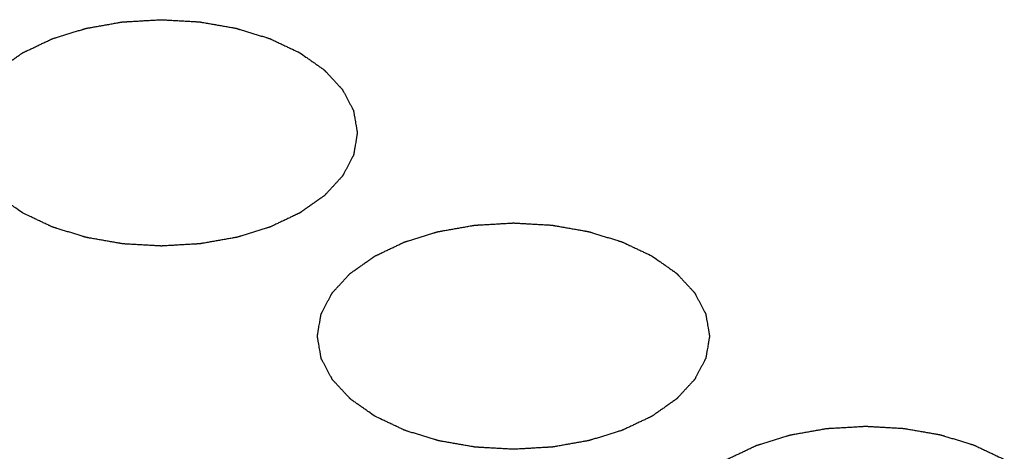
# Model space of a CAD drawing. Header units: millimetres. Extents: x 0 to 594, y 0 to 420.
# Tile 35 of 46: x 474.82 to 479.84, y 374.05 to 376.26. Entities that reach past the tile are written whole.
import ezdxf

# ---------------------------------------------------------------- set-up
doc = ezdxf.new("R2010")
doc.units = ezdxf.units.MM
doc.header["$LTSCALE"] = 32.67
doc.layers.get('0').update_dxf_attribs({"linetype": 'CONTINUOUS'})

msp = doc.modelspace()

# ---------------------------------------------------------------- linework, layer by layer
at = {"color": 7, "linetype": 'Continuous'}
msp.add_arc((292.0847, 19.4852), 397.8611, 62.354237, 63.619106, dxfattribs=at)
at = {"color": 40, "linetype": 'Continuous'}
for points in [[(474.8342, 375.271), (474.8239, 375.2782), (474.8084, 375.2891), (474.7878, 375.3036), (474.7723, 375.3145), (474.7594, 375.3236), (474.7491, 375.3308), (474.7413, 375.3363), (474.7336, 375.3417), (474.7271, 375.3463), (474.722, 375.3499), (474.7187, 375.3522), (474.7162, 375.354), (474.7142, 375.3553), (474.7126, 375.3565), (474.7115, 375.3573), (474.7108, 375.3577), (474.7103, 375.358), (474.71, 375.3584), (474.7095, 375.359), (474.7087, 375.3599), (474.7075, 375.3612), (474.706, 375.3627), (474.7041, 375.3648), (474.7017, 375.3674), (474.6979, 375.3715), (474.6931, 375.3767), (474.6873, 375.3829), (474.6815, 375.3891), (474.6738, 375.3974), (474.6642, 375.4077), (474.6546, 375.418), (474.6469, 375.4263), (474.6412, 375.4325), (474.6354, 375.4387), (474.6306, 375.4439), (474.6268, 375.448), (474.6244, 375.4506), (474.6224, 375.4527), (474.621, 375.4542), (474.6198, 375.4555), (474.619, 375.4564), (474.6185, 375.457), (474.6181, 375.4573), (474.6179, 375.4578), (474.6176, 375.4583), (474.6171, 375.4593), (474.6163, 375.4607), (474.6154, 375.4624), (474.6143, 375.4646), (474.6128, 375.4675), (474.6104, 375.4719), (474.6074, 375.4776), (474.6039, 375.4843), (474.6003, 375.491), (474.5955, 375.5), (474.5896, 375.5112), (474.5836, 375.5225), (474.5789, 375.5314), (474.5753, 375.5382), (474.5718, 375.5449), (474.5688, 375.5505), (474.5664, 375.555), (474.5649, 375.5578), (474.5637, 375.5601), (474.5628, 375.5617), (474.5621, 375.5631), (474.5616, 375.5641), (474.5613, 375.5647), (474.561, 375.5651), (474.561, 375.5656), (474.5609, 375.5661), (474.5607, 375.5672), (474.5604, 375.5687), (474.5601, 375.5705), (474.5597, 375.5728), (474.5592, 375.5758), (474.5584, 375.5806), (474.5574, 375.5865), (474.5561, 375.5936), (474.5549, 375.6008), (474.5532, 375.6103), (474.5512, 375.6222), (474.5491, 375.6341), (474.5475, 375.6436), (474.5463, 375.6507), (474.545, 375.6578), (474.544, 375.6638), (474.5432, 375.6685), (474.5427, 375.6715), (474.5423, 375.6739), (474.5419, 375.6757), (474.5417, 375.6771), (474.5415, 375.6782), (474.5414, 375.6788), (474.5413, 375.6792), (474.5414, 375.6797), (474.5415, 375.6802), (474.5417, 375.6813), (474.5419, 375.6827), (474.5422, 375.6845), (474.5426, 375.6868), (474.5431, 375.6897), (474.5439, 375.6944), (474.5449, 375.7002), (474.5461, 375.7073), (474.5473, 375.7143), (474.5489, 375.7236), (474.5508, 375.7353), (474.5528, 375.747), (474.5544, 375.7563), (474.5556, 375.7633), (474.5568, 375.7703), (474.5578, 375.7762), (474.5586, 375.7808), (474.5591, 375.7838), (474.5595, 375.7861), (474.5598, 375.7879), (474.56, 375.7893), (474.5602, 375.7903), (474.5603, 375.7909), (474.5603, 375.7914), (474.5606, 375.7918), (474.5609, 375.7923), (474.5614, 375.7933), (474.5621, 375.7947), (474.563, 375.7964), (474.5642, 375.7987), (474.5657, 375.8015), (474.568, 375.806), (474.5709, 375.8116), (474.5745, 375.8183), (474.578, 375.8251), (474.5827, 375.8341), (474.5886, 375.8453), (474.5945, 375.8565), (474.5992, 375.8655), (474.6027, 375.8723), (474.6062, 375.879), (474.6091, 375.8846), (474.6115, 375.8891), (474.613, 375.8919), (474.6141, 375.8942), (474.615, 375.8959), (474.6158, 375.8973), (474.6163, 375.8982), (474.6166, 375.8988), (474.6167, 375.8992), (474.6171, 375.8996), (474.6176, 375.9001), (474.6185, 375.901), (474.6196, 375.9023), (474.6211, 375.9039), (474.623, 375.906), (474.6254, 375.9086), (474.6292, 375.9127), (474.634, 375.9179), (474.6397, 375.9241), (474.6454, 375.9303), (474.653, 375.9386), (474.6626, 375.949), (474.6721, 375.9593), (474.6798, 375.9676), (474.6855, 375.9738), (474.6912, 375.9801), (474.696, 375.9852), (474.6998, 375.9894), (474.7022, 375.992), (474.7041, 375.9941), (474.7055, 375.9956), (474.7067, 375.9969), (474.7076, 375.9978), (474.7081, 375.9983), (474.7084, 375.9987), (474.7089, 375.9991), (474.7095, 375.9995), (474.7107, 376.0003), (474.7123, 376.0015), (474.7143, 376.0029), (474.7169, 376.0047), (474.7202, 376.007), (474.7254, 376.0107), (474.732, 376.0154), (474.7399, 376.0209), (474.7477, 376.0265), (474.7582, 376.0338), (474.7713, 376.0431), (474.7844, 376.0523), (474.7949, 376.0597), (474.8028, 376.0653), (474.8106, 376.0708), (474.8172, 376.0754), (474.8224, 376.0791), (474.8257, 376.0815), (474.8283, 376.0833), (474.8303, 376.0847), (474.8319, 376.0859), (474.8332, 376.0868), (474.8342, 376.0875), (474.8354, 376.088), (474.837, 376.0888), (474.8389, 376.0897), (474.8413, 376.0908), (474.8444, 376.0923), (474.8484, 376.0942), (474.8546, 376.0971), (474.8625, 376.1009), (474.8719, 376.1053), (474.8813, 376.1098), (474.8939, 376.1158), (474.9096, 376.1232), (474.9285, 376.1322), (474.9442, 376.1396), (474.9568, 376.1456), (474.9646, 376.1493), (474.9709, 376.1523), (474.9756, 376.1545), (474.9795, 376.1564), (474.9823, 376.1577), (474.9839, 376.1584), (474.985, 376.159), (474.9864, 376.1594), (474.9882, 376.16), (474.9913, 376.1609), (474.9958, 376.1623), (475.0012, 376.164), (475.0083, 376.1662), (475.0173, 376.169), (475.0316, 376.1734), (475.0495, 376.179), (475.071, 376.1856), (475.0925, 376.1923), (475.1104, 376.1978), (475.1248, 376.2022), (475.1337, 376.205), (475.1409, 376.2072), (475.1463, 376.2089), (475.1508, 376.2103), (475.1539, 376.2113), (475.1557, 376.2118), (475.157, 376.2123), (475.1585, 376.2125), (475.1604, 376.2128), (475.1638, 376.2134), (475.1687, 376.2143), (475.1745, 376.2153), (475.1823, 376.2167), (475.192, 376.2184), (475.2076, 376.2212), (475.227, 376.2246), (475.2503, 376.2287), (475.2737, 376.2328), (475.2931, 376.2363), (475.3087, 376.239), (475.3184, 376.2407), (475.3262, 376.2421), (475.332, 376.2431), (475.3369, 376.244), (475.3403, 376.2446), (475.3422, 376.2449), (475.3436, 376.2452), (475.3452, 376.2453), (475.3473, 376.2454), (475.3509, 376.2456), (475.356, 376.2459), (475.3622, 376.2462), (475.3704, 376.2467), (475.3807, 376.2473), (475.3972, 376.2483), (475.4178, 376.2494), (475.4425, 376.2509), (475.4672, 376.2523), (475.4878, 376.2535), (475.5043, 376.2544), (475.5146, 376.255), (475.5228, 376.2555), (475.529, 376.2559), (475.5341, 376.2561), (475.5377, 376.2564), (475.5398, 376.2565), (475.5413, 376.2566), (475.5428, 376.2565), (475.5449, 376.2564), (475.5484, 376.2562), (475.5535, 376.2559), (475.5595, 376.2555), (475.5676, 376.2551), (475.5777, 376.2545), (475.5939, 376.2536), (475.6142, 376.2524), (475.6384, 376.2511), (475.6627, 376.2497), (475.683, 376.2485), (475.6991, 376.2476), (475.7093, 376.2471), (475.7173, 376.2466), (475.7234, 376.2463), (475.7285, 376.246), (475.732, 376.2458), (475.734, 376.2456), (475.7356, 376.2456), (475.737, 376.2453), (475.739, 376.245), (475.7424, 376.2444), (475.7472, 376.2435), (475.7531, 376.2425), (475.7609, 376.2412), (475.7706, 376.2395), (475.7862, 376.2368), (475.8056, 376.2334), (475.829, 376.2293), (475.8523, 376.2252), (475.8718, 376.2218), (475.8874, 376.2191), (475.8971, 376.2174), (475.9049, 376.2161), (475.9107, 376.215), (475.9156, 376.2142), (475.919, 376.2136), (475.9209, 376.2132), (475.9224, 376.213), (475.9237, 376.2126), (475.9255, 376.212), (475.9287, 376.2111), (475.9332, 376.2097), (475.9385, 376.208), (475.9457, 376.2058), (475.9547, 376.2031), (475.9691, 376.1987), (475.987, 376.1932), (476.0086, 376.1866), (476.0301, 376.1799), (476.048, 376.1744), (476.0624, 376.17), (476.0714, 376.1673), (476.0786, 376.1651), (476.0839, 376.1634), (476.0884, 376.162), (476.0916, 376.1611), (476.0934, 376.1605), (476.0948, 376.1601), (476.0959, 376.1595), (476.0975, 376.1588), (476.1003, 376.1575), (476.1043, 376.1556), (476.1091, 376.1533), (476.1155, 376.1503), (476.1235, 376.1465), (476.1363, 376.1404), (476.1524, 376.1329), (476.1716, 376.1238), (476.1908, 376.1147), (476.2164, 376.1026), (476.2356, 376.0935), (476.2484, 376.0875)], [(476.2484, 376.0875), (476.2588, 376.0802), (476.2742, 376.0693), (476.2949, 376.0548), (476.3104, 376.0439), (476.3233, 376.0349), (476.3336, 376.0276), (476.3413, 376.0222), (476.3491, 376.0167), (476.3555, 376.0122), (476.3607, 376.0086), (476.3639, 376.0063), (476.3665, 376.0045), (476.3684, 376.0031), (476.37, 376.002), (476.3712, 376.0012), (476.3718, 376.0007), (476.3723, 376.0004), (476.3727, 376), (476.3732, 375.9995), (476.374, 375.9986), (476.3752, 375.9973), (476.3766, 375.9957), (476.3786, 375.9937), (476.381, 375.9911), (476.3848, 375.987), (476.3896, 375.9818), (476.3954, 375.9756), (476.4011, 375.9694), (476.4088, 375.9611), (476.4184, 375.9507), (476.428, 375.9404), (476.4357, 375.9321), (476.4415, 375.9259), (476.4472, 375.9197), (476.452, 375.9145), (476.4559, 375.9104), (476.4583, 375.9078), (476.4602, 375.9058), (476.4617, 375.9042), (476.4628, 375.9029), (476.4637, 375.902), (476.4642, 375.9015), (476.4646, 375.9011), (476.4647, 375.9007), (476.4651, 375.9001), (476.4656, 375.8991), (476.4663, 375.8977), (476.4672, 375.896), (476.4684, 375.8938), (476.4699, 375.891), (476.4723, 375.8865), (476.4752, 375.8809), (476.4788, 375.8742), (476.4824, 375.8674), (476.4871, 375.8584), (476.4931, 375.8472), (476.499, 375.836), (476.5038, 375.827), (476.5073, 375.8203), (476.5109, 375.8135), (476.5139, 375.8079), (476.5162, 375.8034), (476.5177, 375.8006), (476.5189, 375.7984), (476.5198, 375.7967), (476.5206, 375.7953), (476.5211, 375.7943), (476.5214, 375.7938), (476.5216, 375.7933), (476.5217, 375.7929), (476.5218, 375.7923), (476.522, 375.7913), (476.5222, 375.7898), (476.5225, 375.788), (476.5229, 375.7856), (476.5234, 375.7826), (476.5243, 375.7779), (476.5253, 375.7719), (476.5265, 375.7648), (476.5278, 375.7577), (476.5294, 375.7482), (476.5315, 375.7363), (476.5335, 375.7244), (476.5352, 375.7149), (476.5364, 375.7078), (476.5376, 375.7006), (476.5387, 375.6947), (476.5395, 375.6899), (476.54, 375.687), (476.5404, 375.6846), (476.5407, 375.6828), (476.541, 375.6813), (476.5412, 375.6803), (476.5412, 375.6797), (476.5414, 375.6792), (476.5412, 375.6788), (476.5412, 375.6782), (476.541, 375.6772), (476.5407, 375.6757), (476.5404, 375.674), (476.54, 375.6716), (476.5395, 375.6687), (476.5387, 375.664), (476.5378, 375.6582), (476.5366, 375.6512), (476.5354, 375.6442), (476.5338, 375.6348), (476.5318, 375.6232), (476.5298, 375.6115), (476.5282, 375.6021), (476.527, 375.5951), (476.5259, 375.5881), (476.5249, 375.5823), (476.5241, 375.5776), (476.5236, 375.5747), (476.5232, 375.5723), (476.5229, 375.5706), (476.5226, 375.5691), (476.5225, 375.5681), (476.5223, 375.5675), (476.5223, 375.5671), (476.5221, 375.5667), (476.5218, 375.5661), (476.5212, 375.5651), (476.5205, 375.5637), (476.5196, 375.562), (476.5185, 375.5598), (476.517, 375.557), (476.5146, 375.5525), (476.5117, 375.5469), (476.5082, 375.5401), (476.5047, 375.5334), (476.5, 375.5244), (476.4941, 375.5132), (476.4882, 375.5019), (476.4835, 375.4929), (476.48, 375.4862), (476.4765, 375.4794), (476.4735, 375.4738), (476.4712, 375.4693), (476.4697, 375.4665), (476.4685, 375.4643), (476.4676, 375.4626), (476.4669, 375.4612), (476.4664, 375.4602), (476.4661, 375.4596), (476.4659, 375.4592), (476.4655, 375.4588), (476.465, 375.4583), (476.4642, 375.4574), (476.463, 375.4561), (476.4616, 375.4546), (476.4597, 375.4525), (476.4573, 375.4499), (476.4535, 375.4457), (476.4487, 375.4406), (476.443, 375.4343), (476.4372, 375.4281), (476.4296, 375.4198), (476.4201, 375.4095), (476.4105, 375.3991), (476.4029, 375.3908), (476.3972, 375.3846), (476.3914, 375.3784), (476.3867, 375.3732), (476.3828, 375.3691), (476.3805, 375.3665), (476.3785, 375.3644), (476.3771, 375.3628), (476.3759, 375.3615), (476.3751, 375.3606), (476.3746, 375.3601), (476.3743, 375.3597), (476.3737, 375.3594), (476.3731, 375.3589), (476.372, 375.3581), (476.3703, 375.357), (476.3684, 375.3556), (476.3657, 375.3537), (476.3625, 375.3514), (476.3572, 375.3477), (476.3507, 375.3431), (476.3428, 375.3375), (476.3349, 375.332), (476.3244, 375.3246), (476.3113, 375.3154), (476.2982, 375.3061), (476.2878, 375.2987), (476.2799, 375.2932), (476.272, 375.2876), (476.2655, 375.283), (476.2602, 375.2793), (476.257, 375.277), (476.2543, 375.2751), (476.2524, 375.2738), (476.2507, 375.2726), (476.2494, 375.2717), (476.2485, 375.2709), (476.2472, 375.2704), (476.2457, 375.2697), (476.2437, 375.2687), (476.2414, 375.2676), (476.2382, 375.2661), (476.2343, 375.2643), (476.228, 375.2613), (476.2202, 375.2576), (476.2107, 375.2531), (476.2013, 375.2486), (476.1887, 375.2427), (476.173, 375.2352), (476.1542, 375.2263), (476.1385, 375.2188), (476.1259, 375.2129), (476.118, 375.2091), (476.1118, 375.2062), (476.1071, 375.2039), (476.1031, 375.2021), (476.1004, 375.2008), (476.0988, 375.2), (476.0977, 375.1994), (476.0963, 375.1991), (476.0945, 375.1985), (476.0913, 375.1975), (476.0869, 375.1961), (476.0815, 375.1945), (476.0743, 375.1923), (476.0654, 375.1895), (476.051, 375.185), (476.0331, 375.1795), (476.0116, 375.1728), (475.9901, 375.1662), (475.9722, 375.1606), (475.9579, 375.1562), (475.9489, 375.1534), (475.9418, 375.1512), (475.9364, 375.1495), (475.9319, 375.1482), (475.9288, 375.1472), (475.927, 375.1466), (475.9257, 375.1462), (475.9242, 375.146), (475.9222, 375.1456), (475.9188, 375.145), (475.914, 375.1442), (475.9081, 375.1431), (475.9004, 375.1418), (475.8906, 375.14), (475.8751, 375.1373), (475.8556, 375.1339), (475.8323, 375.1297), (475.809, 375.1256), (475.7895, 375.1222), (475.774, 375.1194), (475.7643, 375.1177), (475.7565, 375.1164), (475.7507, 375.1153), (475.7458, 375.1145), (475.7424, 375.1139), (475.7404, 375.1135), (475.739, 375.1132), (475.7374, 375.1132), (475.7354, 375.1131), (475.7318, 375.1129), (475.7266, 375.1126), (475.7205, 375.1122), (475.7122, 375.1117), (475.7019, 375.1111), (475.6855, 375.1102), (475.6649, 375.109), (475.6402, 375.1076), (475.6155, 375.1062), (475.5949, 375.105), (475.5784, 375.104), (475.5681, 375.1034), (475.5599, 375.1029), (475.5537, 375.1026), (475.5485, 375.1023), (475.5449, 375.1021), (475.5429, 375.102), (475.5413, 375.1018), (475.5398, 375.102), (475.5378, 375.1021), (475.5343, 375.1023), (475.5292, 375.1026), (475.5231, 375.1029), (475.515, 375.1034), (475.5049, 375.1039), (475.4887, 375.1049), (475.4685, 375.106), (475.4442, 375.1074), (475.4199, 375.1088), (475.3997, 375.1099), (475.3835, 375.1108), (475.3734, 375.1114), (475.3653, 375.1118), (475.3592, 375.1122), (475.3542, 375.1125), (475.3506, 375.1127), (475.3486, 375.1128), (475.3471, 375.1128), (475.3456, 375.1131), (475.3437, 375.1135), (475.3403, 375.1141), (475.3354, 375.1149), (475.3296, 375.1159), (475.3218, 375.1173), (475.3121, 375.119), (475.2965, 375.1217), (475.277, 375.1251), (475.2537, 375.1292), (475.2303, 375.1332), (475.2109, 375.1366), (475.1953, 375.1393), (475.1856, 375.141), (475.1778, 375.1424), (475.1719, 375.1434), (475.1671, 375.1443), (475.1637, 375.1448), (475.1617, 375.1452), (475.1602, 375.1454), (475.1589, 375.1459), (475.1571, 375.1464), (475.154, 375.1474), (475.1495, 375.1487), (475.1441, 375.1504), (475.1369, 375.1526), (475.128, 375.1554), (475.1136, 375.1598), (475.0956, 375.1653), (475.0741, 375.1719), (475.0526, 375.1785), (475.0346, 375.184), (475.0202, 375.1884), (475.0113, 375.1912), (475.0041, 375.1934), (474.9987, 375.195), (474.9942, 375.1964), (474.9911, 375.1974), (474.9893, 375.1979), (474.9879, 375.1983), (474.9867, 375.1989), (474.9851, 375.1997), (474.9823, 375.201), (474.9783, 375.2029), (474.9735, 375.2052), (474.9671, 375.2082), (474.9591, 375.212), (474.9463, 375.218), (474.9303, 375.2256), (474.9111, 375.2347), (474.8919, 375.2437), (474.8662, 375.2558), (474.847, 375.2649), (474.8342, 375.271)], [(476.6303, 374.234), (476.62, 374.2413), (476.6045, 374.2522), (476.5838, 374.2667), (476.5683, 374.2776), (476.5554, 374.2867), (476.5451, 374.2939), (476.5374, 374.2993), (476.5296, 374.3048), (476.5232, 374.3093), (476.518, 374.313), (476.5148, 374.3152), (476.5122, 374.317), (476.5103, 374.3184), (476.5087, 374.3195), (476.5075, 374.3203), (476.5069, 374.3208), (476.5064, 374.3211), (476.5061, 374.3215), (476.5056, 374.322), (476.5047, 374.3229), (476.5035, 374.3242), (476.5021, 374.3258), (476.5002, 374.3278), (476.4978, 374.3304), (476.4939, 374.3346), (476.4891, 374.3397), (476.4833, 374.3459), (476.4776, 374.3521), (476.4699, 374.3604), (476.4603, 374.3708), (476.4507, 374.3811), (476.443, 374.3894), (476.4372, 374.3956), (476.4315, 374.4018), (476.4267, 374.407), (476.4228, 374.4111), (476.4204, 374.4137), (476.4185, 374.4158), (476.4171, 374.4173), (476.4159, 374.4186), (476.415, 374.4195), (476.4145, 374.42), (476.4141, 374.4204), (476.414, 374.4208), (476.4137, 374.4214), (476.4131, 374.4224), (476.4124, 374.4238), (476.4115, 374.4255), (476.4103, 374.4277), (476.4088, 374.4305), (476.4064, 374.435), (476.4035, 374.4406), (476.3999, 374.4474), (476.3963, 374.4541), (476.3916, 374.4631), (476.3856, 374.4743), (476.3797, 374.4855), (476.3749, 374.4945), (476.3714, 374.5012), (476.3678, 374.508), (476.3648, 374.5136), (476.3625, 374.5181), (476.361, 374.5209), (476.3598, 374.5231), (476.3589, 374.5248), (476.3582, 374.5262), (476.3576, 374.5272), (476.3573, 374.5278), (476.3571, 374.5282), (476.357, 374.5286), (476.3569, 374.5292), (476.3568, 374.5303), (476.3565, 374.5317), (476.3562, 374.5335), (476.3558, 374.5359), (476.3553, 374.5389), (476.3544, 374.5436), (476.3534, 374.5496), (476.3522, 374.5567), (476.3509, 374.5638), (476.3493, 374.5733), (476.3473, 374.5852), (476.3452, 374.5971), (476.3436, 374.6066), (476.3423, 374.6138), (476.3411, 374.6209), (476.3401, 374.6268), (476.3392, 374.6316), (476.3387, 374.6346), (476.3383, 374.6369), (476.338, 374.6387), (476.3377, 374.6402), (476.3376, 374.6412), (476.3375, 374.6418), (476.3373, 374.6423), (476.3375, 374.6427), (476.3376, 374.6433), (476.3377, 374.6443), (476.338, 374.6458), (476.3383, 374.6475), (476.3387, 374.6499), (476.3392, 374.6528), (476.34, 374.6575), (476.341, 374.6633), (476.3421, 374.6703), (476.3433, 374.6773), (476.3449, 374.6867), (476.3469, 374.6984), (476.3489, 374.71), (476.3505, 374.7194), (476.3517, 374.7264), (476.3529, 374.7334), (476.3539, 374.7392), (476.3546, 374.7439), (476.3551, 374.7468), (476.3555, 374.7492), (476.3558, 374.7509), (476.3561, 374.7524), (476.3562, 374.7534), (476.3564, 374.754), (476.3564, 374.7544), (476.3567, 374.7548), (476.3569, 374.7554), (476.3575, 374.7564), (476.3582, 374.7578), (476.3591, 374.7595), (476.3602, 374.7617), (476.3617, 374.7645), (476.3641, 374.769), (476.367, 374.7747), (476.3705, 374.7814), (476.3741, 374.7881), (476.3788, 374.7971), (476.3846, 374.8084), (476.3905, 374.8196), (476.3952, 374.8286), (476.3987, 374.8353), (476.4023, 374.8421), (476.4052, 374.8477), (476.4075, 374.8522), (476.409, 374.855), (476.4102, 374.8572), (476.4111, 374.8589), (476.4118, 374.8603), (476.4123, 374.8613), (476.4126, 374.8619), (476.4128, 374.8623), (476.4132, 374.8627), (476.4137, 374.8632), (476.4145, 374.8641), (476.4157, 374.8654), (476.4171, 374.867), (476.419, 374.869), (476.4214, 374.8716), (476.4252, 374.8758), (476.43, 374.881), (476.4357, 374.8872), (476.4415, 374.8934), (476.4491, 374.9017), (476.4586, 374.912), (476.4682, 374.9224), (476.4758, 374.9307), (476.4816, 374.9369), (476.4873, 374.9431), (476.4921, 374.9483), (476.4959, 374.9525), (476.4983, 374.955), (476.5002, 374.9571), (476.5016, 374.9587), (476.5028, 374.96), (476.5036, 374.9609), (476.5041, 374.9614), (476.5044, 374.9618), (476.505, 374.9621), (476.5056, 374.9626), (476.5068, 374.9634), (476.5084, 374.9646), (476.5104, 374.9659), (476.513, 374.9678), (476.5163, 374.9701), (476.5215, 374.9738), (476.5281, 374.9784), (476.5359, 374.984), (476.5438, 374.9895), (476.5543, 374.9969), (476.5674, 375.0062), (476.5805, 375.0154), (476.591, 375.0228), (476.5988, 375.0283), (476.6067, 375.0339), (476.6132, 375.0385), (476.6185, 375.0422), (476.6218, 375.0445), (476.6244, 375.0464), (476.6263, 375.0478), (476.628, 375.0489), (476.6293, 375.0498), (476.6302, 375.0506), (476.6315, 375.0511), (476.633, 375.0518), (476.635, 375.0528), (476.6373, 375.0539), (476.6405, 375.0554), (476.6444, 375.0572), (476.6507, 375.0602), (476.6586, 375.0639), (476.668, 375.0684), (476.6774, 375.0729), (476.69, 375.0788), (476.7057, 375.0863), (476.7245, 375.0952), (476.7402, 375.1027), (476.7528, 375.1086), (476.7607, 375.1124), (476.7669, 375.1153), (476.7717, 375.1176), (476.7756, 375.1194), (476.7783, 375.1208), (476.7799, 375.1215), (476.781, 375.1221), (476.7824, 375.1225), (476.7842, 375.123), (476.7874, 375.124), (476.7918, 375.1254), (476.7972, 375.127), (476.8044, 375.1293), (476.8133, 375.132), (476.8277, 375.1365), (476.8456, 375.142), (476.8671, 375.1487), (476.8886, 375.1553), (476.9065, 375.1609), (476.9208, 375.1653), (476.9298, 375.1681), (476.937, 375.1703), (476.9423, 375.172), (476.9468, 375.1734), (476.9499, 375.1743), (476.9518, 375.1749), (476.9531, 375.1753), (476.9546, 375.1755), (476.9565, 375.1759), (476.9599, 375.1765), (476.9647, 375.1774), (476.9706, 375.1784), (476.9784, 375.1798), (476.9881, 375.1815), (477.0036, 375.1842), (477.0231, 375.1877), (477.0464, 375.1918), (477.0697, 375.1959), (477.0892, 375.1993), (477.1047, 375.2021), (477.1145, 375.2038), (477.1222, 375.2052), (477.1281, 375.2062), (477.1329, 375.207), (477.1363, 375.2076), (477.1383, 375.208), (477.1397, 375.2083), (477.1413, 375.2083), (477.1433, 375.2085), (477.1469, 375.2087), (477.1521, 375.209), (477.1583, 375.2093), (477.1665, 375.2098), (477.1768, 375.2104), (477.1933, 375.2113), (477.2138, 375.2125), (477.2386, 375.2139), (477.2633, 375.2154), (477.2838, 375.2165), (477.3003, 375.2175), (477.3106, 375.2181), (477.3189, 375.2186), (477.325, 375.2189), (477.3302, 375.2192), (477.3338, 375.2194), (477.3358, 375.2195), (477.3374, 375.2197), (477.3389, 375.2195), (477.3409, 375.2194), (477.3445, 375.2192), (477.3495, 375.2189), (477.3556, 375.2186), (477.3637, 375.2181), (477.3738, 375.2176), (477.39, 375.2167), (477.4102, 375.2155), (477.4345, 375.2141), (477.4588, 375.2128), (477.479, 375.2116), (477.4952, 375.2107), (477.5053, 375.2101), (477.5134, 375.2097), (477.5195, 375.2093), (477.5245, 375.209), (477.5281, 375.2088), (477.5301, 375.2087), (477.5316, 375.2087), (477.5331, 375.2084), (477.535, 375.2081), (477.5384, 375.2074), (477.5433, 375.2066), (477.5491, 375.2056), (477.5569, 375.2042), (477.5666, 375.2025), (477.5822, 375.1998), (477.6017, 375.1964), (477.625, 375.1924), (477.6484, 375.1883), (477.6679, 375.1849), (477.6834, 375.1822), (477.6932, 375.1805), (477.7009, 375.1791), (477.7068, 375.1781), (477.7116, 375.1773), (477.7151, 375.1767), (477.717, 375.1763), (477.7185, 375.1761), (477.7198, 375.1756), (477.7216, 375.1751), (477.7247, 375.1741), (477.7292, 375.1728), (477.7346, 375.1711), (477.7418, 375.1689), (477.7508, 375.1662), (477.7651, 375.1617), (477.7831, 375.1562), (477.8046, 375.1496), (477.8262, 375.143), (477.8441, 375.1375), (477.8585, 375.1331), (477.8674, 375.1303), (477.8746, 375.1281), (477.88, 375.1265), (477.8845, 375.1251), (477.8876, 375.1241), (477.8894, 375.1236), (477.8908, 375.1232), (477.892, 375.1226), (477.8936, 375.1219), (477.8964, 375.1205), (477.9004, 375.1186), (477.9052, 375.1164), (477.9116, 375.1133), (477.9196, 375.1096), (477.9324, 375.1035), (477.9484, 375.0959), (477.9676, 375.0869), (477.9868, 375.0778), (478.0125, 375.0657), (478.0317, 375.0566), (478.0445, 375.0505)], [(478.0445, 375.0505), (478.0548, 375.0433), (478.0703, 375.0324), (478.0909, 375.0179), (478.1064, 375.007), (478.1193, 374.9979), (478.1297, 374.9907), (478.1374, 374.9852), (478.1451, 374.9798), (478.1516, 374.9753), (478.1568, 374.9716), (478.16, 374.9694), (478.1626, 374.9675), (478.1645, 374.9662), (478.1661, 374.9651), (478.1672, 374.9643), (478.1679, 374.9638), (478.1684, 374.9635), (478.1687, 374.9631), (478.1692, 374.9626), (478.17, 374.9617), (478.1713, 374.9604), (478.1727, 374.9588), (478.1746, 374.9567), (478.177, 374.9542), (478.1809, 374.95), (478.1857, 374.9448), (478.1914, 374.9386), (478.1972, 374.9324), (478.2049, 374.9242), (478.2145, 374.9138), (478.2241, 374.9035), (478.2318, 374.8952), (478.2375, 374.889), (478.2433, 374.8828), (478.2481, 374.8776), (478.2519, 374.8735), (478.2543, 374.8709), (478.2563, 374.8688), (478.2577, 374.8673), (478.2589, 374.866), (478.2598, 374.8651), (478.2602, 374.8645), (478.2606, 374.8642), (478.2608, 374.8637), (478.2611, 374.8632), (478.2616, 374.8622), (478.2624, 374.8608), (478.2633, 374.8591), (478.2645, 374.8569), (478.2659, 374.8541), (478.2683, 374.8496), (478.2713, 374.844), (478.2749, 374.8372), (478.2784, 374.8305), (478.2832, 374.8215), (478.2891, 374.8103), (478.2951, 374.7991), (478.2998, 374.7901), (478.3034, 374.7833), (478.307, 374.7766), (478.3099, 374.771), (478.3123, 374.7665), (478.3138, 374.7637), (478.315, 374.7615), (478.3159, 374.7598), (478.3166, 374.7584), (478.3171, 374.7574), (478.3174, 374.7568), (478.3177, 374.7564), (478.3177, 374.756), (478.3178, 374.7554), (478.318, 374.7543), (478.3183, 374.7528), (478.3186, 374.7511), (478.319, 374.7487), (478.3195, 374.7457), (478.3203, 374.741), (478.3214, 374.735), (478.3226, 374.7279), (478.3238, 374.7207), (478.3255, 374.7112), (478.3275, 374.6994), (478.3296, 374.6875), (478.3312, 374.678), (478.3325, 374.6708), (478.3337, 374.6637), (478.3347, 374.6577), (478.3355, 374.653), (478.336, 374.65), (478.3365, 374.6476), (478.3368, 374.6459), (478.337, 374.6444), (478.3372, 374.6433), (478.3373, 374.6427), (478.3374, 374.6423), (478.3373, 374.6419), (478.3372, 374.6413), (478.337, 374.6403), (478.3368, 374.6388), (478.3365, 374.637), (478.3361, 374.6347), (478.3356, 374.6318), (478.3348, 374.6271), (478.3338, 374.6213), (478.3326, 374.6143), (478.3314, 374.6073), (478.3298, 374.5979), (478.3279, 374.5862), (478.3259, 374.5745), (478.3243, 374.5652), (478.3231, 374.5582), (478.3219, 374.5512), (478.3209, 374.5453), (478.3201, 374.5407), (478.3196, 374.5377), (478.3192, 374.5354), (478.3189, 374.5337), (478.3187, 374.5322), (478.3185, 374.5312), (478.3184, 374.5306), (478.3184, 374.5301), (478.3181, 374.5297), (478.3178, 374.5292), (478.3173, 374.5282), (478.3166, 374.5268), (478.3157, 374.5251), (478.3145, 374.5229), (478.3131, 374.52), (478.3107, 374.5155), (478.3078, 374.5099), (478.3042, 374.5032), (478.3007, 374.4964), (478.296, 374.4875), (478.2901, 374.4762), (478.2843, 374.465), (478.2796, 374.456), (478.276, 374.4493), (478.2725, 374.4425), (478.2696, 374.4369), (478.2672, 374.4324), (478.2658, 374.4296), (478.2646, 374.4273), (478.2637, 374.4257), (478.263, 374.4243), (478.2625, 374.4233), (478.2621, 374.4227), (478.262, 374.4223), (478.2616, 374.4219), (478.2611, 374.4214), (478.2603, 374.4205), (478.2591, 374.4192), (478.2576, 374.4176), (478.2557, 374.4155), (478.2533, 374.413), (478.2495, 374.4088), (478.2448, 374.4036), (478.239, 374.3974), (478.2333, 374.3912), (478.2257, 374.3829), (478.2161, 374.3725), (478.2066, 374.3622), (478.1989, 374.3539), (478.1932, 374.3477), (478.1875, 374.3415), (478.1827, 374.3363), (478.1789, 374.3321), (478.1765, 374.3295), (478.1746, 374.3275), (478.1732, 374.3259), (478.172, 374.3246), (478.1711, 374.3237), (478.1707, 374.3232), (478.1703, 374.3228), (478.1698, 374.3225), (478.1692, 374.322), (478.168, 374.3212), (478.1664, 374.32), (478.1644, 374.3186), (478.1618, 374.3168), (478.1585, 374.3145), (478.1533, 374.3108), (478.1467, 374.3062), (478.1389, 374.3006), (478.131, 374.2951), (478.1205, 374.2877), (478.1074, 374.2784), (478.0943, 374.2692), (478.0838, 374.2618), (478.0759, 374.2562), (478.0681, 374.2507), (478.0615, 374.2461), (478.0563, 374.2424), (478.053, 374.2401), (478.0504, 374.2382), (478.0484, 374.2368), (478.0468, 374.2357), (478.0455, 374.2348), (478.0446, 374.234), (478.0433, 374.2335), (478.0418, 374.2327), (478.0398, 374.2318), (478.0374, 374.2307), (478.0343, 374.2292), (478.0304, 374.2273), (478.0241, 374.2244), (478.0162, 374.2206), (478.0068, 374.2162), (477.9974, 374.2117), (477.9848, 374.2057), (477.9691, 374.1983), (477.9502, 374.1894), (477.9345, 374.1819), (477.922, 374.1759), (477.9141, 374.1722), (477.9078, 374.1692), (477.9031, 374.167), (477.8992, 374.1651), (477.8964, 374.1638), (477.8949, 374.1631), (477.8937, 374.1625), (477.8923, 374.1621), (477.8906, 374.1616), (477.8874, 374.1606), (477.8829, 374.1592), (477.8776, 374.1575), (477.8704, 374.1553), (477.8614, 374.1525), (477.8471, 374.1481), (477.8292, 374.1426), (477.8077, 374.1359), (477.7862, 374.1293), (477.7683, 374.1237), (477.7539, 374.1193), (477.745, 374.1165), (477.7378, 374.1143), (477.7324, 374.1126), (477.728, 374.1112), (477.7248, 374.1102), (477.723, 374.1097), (477.7217, 374.1092), (477.7202, 374.109), (477.7183, 374.1087), (477.7149, 374.1081), (477.71, 374.1072), (477.7042, 374.1062), (477.6964, 374.1048), (477.6867, 374.1031), (477.6711, 374.1004), (477.6517, 374.0969), (477.6284, 374.0928), (477.605, 374.0887), (477.5856, 374.0853), (477.57, 374.0825), (477.5603, 374.0808), (477.5525, 374.0794), (477.5467, 374.0784), (477.5418, 374.0775), (477.5385, 374.0769), (477.5365, 374.0766), (477.5351, 374.0763), (477.5335, 374.0763), (477.5314, 374.0761), (477.5278, 374.0759), (477.5227, 374.0756), (477.5165, 374.0753), (477.5083, 374.0748), (477.498, 374.0742), (477.4815, 374.0733), (477.4609, 374.0721), (477.4362, 374.0706), (477.4115, 374.0692), (477.3909, 374.068), (477.3745, 374.0671), (477.3642, 374.0665), (477.3559, 374.066), (477.3497, 374.0657), (477.3446, 374.0654), (477.341, 374.0652), (477.3389, 374.0651), (477.3374, 374.0649), (477.3359, 374.065), (477.3338, 374.0651), (477.3303, 374.0654), (477.3252, 374.0656), (477.3192, 374.066), (477.3111, 374.0664), (477.301, 374.067), (477.2848, 374.0679), (477.2646, 374.0691), (477.2403, 374.0704), (477.216, 374.0718), (477.1958, 374.073), (477.1796, 374.0739), (477.1695, 374.0745), (477.1614, 374.0749), (477.1553, 374.0753), (477.1502, 374.0755), (477.1467, 374.0757), (477.1447, 374.0759), (477.1431, 374.0759), (477.1417, 374.0762), (477.1397, 374.0765), (477.1363, 374.0771), (477.1315, 374.078), (477.1256, 374.079), (477.1179, 374.0804), (477.1081, 374.0821), (477.0926, 374.0848), (477.0731, 374.0882), (477.0497, 374.0922), (477.0264, 374.0963), (477.0069, 374.0997), (476.9914, 374.1024), (476.9816, 374.1041), (476.9738, 374.1055), (476.968, 374.1065), (476.9631, 374.1073), (476.9597, 374.1079), (476.9578, 374.1083), (476.9563, 374.1085), (476.955, 374.1089), (476.9532, 374.1095), (476.95, 374.1104), (476.9455, 374.1118), (476.9402, 374.1135), (476.933, 374.1157), (476.924, 374.1184), (476.9096, 374.1228), (476.8917, 374.1283), (476.8702, 374.135), (476.8486, 374.1416), (476.8307, 374.1471), (476.8163, 374.1515), (476.8073, 374.1542), (476.8002, 374.1565), (476.7948, 374.1581), (476.7903, 374.1595), (476.7871, 374.1604), (476.7854, 374.161), (476.784, 374.1614), (476.7828, 374.162), (476.7812, 374.1627), (476.7784, 374.1641), (476.7744, 374.1659), (476.7696, 374.1682), (476.7632, 374.1712), (476.7552, 374.175), (476.7424, 374.1811), (476.7264, 374.1886), (476.7071, 374.1977), (476.6879, 374.2068), (476.6623, 374.2189), (476.6431, 374.228), (476.6303, 374.234)], [(478.4263, 373.1971), (478.416, 373.2044), (478.4005, 373.2153), (478.3799, 373.2298), (478.3644, 373.2407), (478.3515, 373.2497), (478.3412, 373.257), (478.3334, 373.2624), (478.3257, 373.2679), (478.3192, 373.2724), (478.3141, 373.276), (478.3108, 373.2783), (478.3083, 373.2801), (478.3063, 373.2815), (478.3047, 373.2826), (478.3036, 373.2834), (478.303, 373.2838), (478.3024, 373.2842), (478.3021, 373.2846), (478.3016, 373.2851), (478.3008, 373.286), (478.2996, 373.2873), (478.2981, 373.2888), (478.2962, 373.2909), (478.2938, 373.2935), (478.29, 373.2976), (478.2852, 373.3028), (478.2794, 373.309), (478.2736, 373.3152), (478.266, 373.3235), (478.2563, 373.3338), (478.2467, 373.3442), (478.2391, 373.3525), (478.2333, 373.3587), (478.2275, 373.3649), (478.2227, 373.37), (478.2189, 373.3742), (478.2165, 373.3768), (478.2146, 373.3788), (478.2131, 373.3804), (478.2119, 373.3817), (478.2111, 373.3826), (478.2106, 373.3831), (478.2102, 373.3835), (478.21, 373.3839), (478.2097, 373.3845), (478.2092, 373.3855), (478.2085, 373.3869), (478.2076, 373.3885), (478.2064, 373.3908), (478.2049, 373.3936), (478.2025, 373.3981), (478.1995, 373.4037), (478.196, 373.4104), (478.1924, 373.4172), (478.1876, 373.4261), (478.1817, 373.4374), (478.1758, 373.4486), (478.171, 373.4576), (478.1674, 373.4643), (478.1639, 373.471), (478.1609, 373.4767), (478.1585, 373.4811), (478.157, 373.4839), (478.1558, 373.4862), (478.155, 373.4879), (478.1542, 373.4893), (478.1537, 373.4903), (478.1534, 373.4908), (478.1531, 373.4912), (478.1531, 373.4917), (478.153, 373.4923), (478.1528, 373.4933), (478.1526, 373.4948), (478.1522, 373.4966), (478.1518, 373.499), (478.1513, 373.5019), (478.1505, 373.5067), (478.1495, 373.5126), (478.1482, 373.5198), (478.147, 373.5269), (478.1454, 373.5364), (478.1433, 373.5483), (478.1413, 373.5602), (478.1396, 373.5697), (478.1384, 373.5768), (478.1371, 373.584), (478.1361, 373.5899), (478.1353, 373.5947), (478.1348, 373.5976), (478.1344, 373.6), (478.1341, 373.6018), (478.1338, 373.6033), (478.1336, 373.6043), (478.1335, 373.6049), (478.1334, 373.6054), (478.1335, 373.6058), (478.1336, 373.6064), (478.1338, 373.6074), (478.134, 373.6089), (478.1343, 373.6106), (478.1347, 373.613), (478.1352, 373.6159), (478.136, 373.6205), (478.137, 373.6264), (478.1382, 373.6334), (478.1394, 373.6404), (478.141, 373.6497), (478.143, 373.6614), (478.1449, 373.6731), (478.1465, 373.6825), (478.1477, 373.6895), (478.1489, 373.6965), (478.1499, 373.7023), (478.1507, 373.707), (478.1512, 373.7099), (478.1516, 373.7122), (478.1519, 373.714), (478.1521, 373.7155), (478.1523, 373.7165), (478.1524, 373.7171), (478.1524, 373.7175), (478.1527, 373.7179), (478.153, 373.7185), (478.1535, 373.7195), (478.1542, 373.7209), (478.1551, 373.7226), (478.1563, 373.7248), (478.1578, 373.7276), (478.1601, 373.7321), (478.1631, 373.7377), (478.1666, 373.7445), (478.1701, 373.7512), (478.1748, 373.7602), (478.1807, 373.7714), (478.1866, 373.7827), (478.1913, 373.7917), (478.1948, 373.7984), (478.1983, 373.8051), (478.2013, 373.8108), (478.2036, 373.8153), (478.2051, 373.8181), (478.2063, 373.8203), (478.2071, 373.822), (478.2079, 373.8234), (478.2084, 373.8244), (478.2087, 373.8249), (478.2089, 373.8254), (478.2093, 373.8258), (478.2097, 373.8263), (478.2106, 373.8272), (478.2118, 373.8285), (478.2132, 373.83), (478.2151, 373.8321), (478.2175, 373.8347), (478.2213, 373.8388), (478.2261, 373.844), (478.2318, 373.8502), (478.2375, 373.8565), (478.2452, 373.8647), (478.2547, 373.8751), (478.2643, 373.8855), (478.2719, 373.8938), (478.2776, 373.9), (478.2833, 373.9062), (478.2881, 373.9114), (478.2919, 373.9155), (478.2943, 373.9181), (478.2962, 373.9202), (478.2977, 373.9217), (478.2989, 373.923), (478.2997, 373.9239), (478.3002, 373.9245), (478.3005, 373.9249), (478.301, 373.9252), (478.3017, 373.9257), (478.3028, 373.9265), (478.3045, 373.9276), (478.3064, 373.929), (478.309, 373.9309), (478.3123, 373.9332), (478.3176, 373.9369), (478.3241, 373.9415), (478.332, 373.947), (478.3398, 373.9526), (478.3503, 373.96), (478.3634, 373.9692), (478.3765, 373.9785), (478.387, 373.9859), (478.3949, 373.9914), (478.4027, 373.997), (478.4093, 374.0016), (478.4145, 374.0053), (478.4178, 374.0076), (478.4204, 374.0094), (478.4224, 374.0108), (478.424, 374.012), (478.4254, 374.0129), (478.4263, 374.0136), (478.4275, 374.0141), (478.4291, 374.0149), (478.4311, 374.0158), (478.4334, 374.017), (478.4365, 374.0184), (478.4405, 374.0203), (478.4468, 374.0233), (478.4546, 374.027), (478.464, 374.0315), (478.4735, 374.036), (478.486, 374.0419), (478.5017, 374.0494), (478.5206, 374.0583), (478.5363, 374.0658), (478.5489, 374.0717), (478.5567, 374.0754), (478.563, 374.0784), (478.5677, 374.0807), (478.5717, 374.0825), (478.5744, 374.0838), (478.576, 374.0846), (478.5771, 374.0852), (478.5785, 374.0855), (478.5803, 374.0861), (478.5834, 374.0871), (478.5879, 374.0885), (478.5933, 374.0901), (478.6004, 374.0923), (478.6094, 374.0951), (478.6237, 374.0995), (478.6416, 374.1051), (478.6631, 374.1117), (478.6846, 374.1184), (478.7026, 374.1239), (478.7169, 374.1284), (478.7259, 374.1312), (478.733, 374.1334), (478.7384, 374.135), (478.7429, 374.1364), (478.746, 374.1374), (478.7478, 374.1379), (478.7491, 374.1384), (478.7506, 374.1386), (478.7525, 374.139), (478.756, 374.1396), (478.7608, 374.1404), (478.7666, 374.1415), (478.7744, 374.1428), (478.7841, 374.1445), (478.7997, 374.1473), (478.8191, 374.1507), (478.8425, 374.1548), (478.8658, 374.159), (478.8852, 374.1624), (478.9008, 374.1651), (478.9105, 374.1669), (478.9183, 374.1682), (478.9241, 374.1693), (478.929, 374.1701), (478.9324, 374.1707), (478.9343, 374.171), (478.9358, 374.1714), (478.9373, 374.1714), (478.9394, 374.1715), (478.943, 374.1717), (478.9481, 374.172), (478.9543, 374.1724), (478.9625, 374.1729), (478.9728, 374.1734), (478.9893, 374.1744), (479.0099, 374.1756), (479.0346, 374.177), (479.0593, 374.1784), (479.0799, 374.1796), (479.0964, 374.1806), (479.1067, 374.1812), (479.1149, 374.1816), (479.1211, 374.182), (479.1262, 374.1823), (479.1298, 374.1825), (479.1319, 374.1826), (479.1334, 374.1828), (479.135, 374.1826), (479.137, 374.1825), (479.1405, 374.1823), (479.1456, 374.182), (479.1516, 374.1817), (479.1597, 374.1812), (479.1699, 374.1806), (479.186, 374.1797), (479.2063, 374.1786), (479.2306, 374.1772), (479.2548, 374.1758), (479.2751, 374.1747), (479.2913, 374.1738), (479.3014, 374.1732), (479.3095, 374.1727), (479.3155, 374.1724), (479.3206, 374.1721), (479.3241, 374.1719), (479.3262, 374.1718), (479.3277, 374.1718), (479.3291, 374.1714), (479.3311, 374.1711), (479.3345, 374.1705), (479.3394, 374.1697), (479.3452, 374.1687), (479.353, 374.1673), (479.3627, 374.1656), (479.3783, 374.1629), (479.3977, 374.1595), (479.4211, 374.1554), (479.4444, 374.1514), (479.4639, 374.148), (479.4795, 374.1452), (479.4892, 374.1436), (479.497, 374.1422), (479.5028, 374.1412), (479.5077, 374.1403), (479.5111, 374.1397), (479.513, 374.1394), (479.5145, 374.1392), (479.5158, 374.1387), (479.5177, 374.1382), (479.5208, 374.1372), (479.5253, 374.1358), (479.5307, 374.1342), (479.5378, 374.132), (479.5468, 374.1292), (479.5612, 374.1248), (479.5791, 374.1193), (479.6007, 374.1127), (479.6222, 374.1061), (479.6402, 374.1006), (479.6545, 374.0962), (479.6635, 374.0934), (479.6707, 374.0912), (479.6761, 374.0895), (479.6805, 374.0882), (479.6837, 374.0872), (479.6855, 374.0866), (479.6869, 374.0863), (479.688, 374.0857), (479.6896, 374.0849), (479.6924, 374.0836), (479.6964, 374.0817), (479.7012, 374.0794), (479.7076, 374.0764), (479.7157, 374.0726), (479.7285, 374.0666), (479.7445, 374.059), (479.7637, 374.0499), (479.7829, 374.0408), (479.8085, 374.0287), (479.8277, 374.0197), (479.8405, 374.0136)]]:
    msp.add_open_spline(points, degree=3, knots=[0, 0, 0, 0, 0.015625, 0.023438, 0.03125, 0.039062, 0.042969, 0.046875, 0.050781, 0.054688, 0.056641, 0.058594, 0.05957, 0.060547, 0.061523, 0.062012, 0.062256, 0.0625, 0.062744, 0.062988, 0.063477, 0.064453, 0.06543, 0.066406, 0.068359, 0.070312, 0.074219, 0.078125, 0.082031, 0.085938, 0.09375, 0.101562, 0.105469, 0.109375, 0.113281, 0.117188, 0.119141, 0.121094, 0.12207, 0.123047, 0.124023, 0.124512, 0.124756, 0.125, 0.125244, 0.125488, 0.125977, 0.126953, 0.12793, 0.128906, 0.130859, 0.132812, 0.136719, 0.140625, 0.144531, 0.148438, 0.15625, 0.164062, 0.167969, 0.171875, 0.175781, 0.179688, 0.181641, 0.183594, 0.18457, 0.185547, 0.186523, 0.187012, 0.187256, 0.1875, 0.187744, 0.187988, 0.188477, 0.189453, 0.19043, 0.191406, 0.193359, 0.195312, 0.199219, 0.203125, 0.207031, 0.210938, 0.21875, 0.226562, 0.230469, 0.234375, 0.238281, 0.242188, 0.244141, 0.246094, 0.24707, 0.248047, 0.249023, 0.249512, 0.249756, 0.25, 0.250244, 0.250488, 0.250977, 0.251953, 0.25293, 0.253906, 0.255859, 0.257812, 0.261719, 0.265625, 0.269531, 0.273438, 0.28125, 0.289062, 0.292969, 0.296875, 0.300781, 0.304688, 0.306641, 0.308594, 0.30957, 0.310547, 0.311523, 0.312012, 0.312256, 0.3125, 0.312744, 0.312988, 0.313477, 0.314453, 0.31543, 0.316406, 0.318359, 0.320312, 0.324219, 0.328125, 0.332031, 0.335938, 0.34375, 0.351562, 0.355469, 0.359375, 0.363281, 0.367188, 0.369141, 0.371094, 0.37207, 0.373047, 0.374023, 0.374512, 0.374756, 0.375, 0.375244, 0.375488, 0.375977, 0.376953, 0.37793, 0.378906, 0.380859, 0.382812, 0.386719, 0.390625, 0.394531, 0.398438, 0.40625, 0.414062, 0.417969, 0.421875, 0.425781, 0.429688, 0.431641, 0.433594, 0.43457, 0.435547, 0.436523, 0.437012, 0.437256, 0.4375, 0.437744, 0.437988, 0.438477, 0.439453, 0.44043, 0.441406, 0.443359, 0.445312, 0.449219, 0.453125, 0.457031, 0.460938, 0.46875, 0.476562, 0.480469, 0.484375, 0.488281, 0.492188, 0.494141, 0.496094, 0.49707, 0.498047, 0.499023, 0.499512, 0.5, 0.500488, 0.500977, 0.501953, 0.50293, 0.503906, 0.505859, 0.507812, 0.511719, 0.515625, 0.519531, 0.523438, 0.53125, 0.539062, 0.546875, 0.550781, 0.554688, 0.556641, 0.558594, 0.560547, 0.561523, 0.562012, 0.5625, 0.562988, 0.563477, 0.564453, 0.566406, 0.568359, 0.570312, 0.574219, 0.578125, 0.585938, 0.59375, 0.601562, 0.609375, 0.613281, 0.617188, 0.619141, 0.621094, 0.623047, 0.624023, 0.624512, 0.625, 0.625488, 0.625977, 0.626953, 0.628906, 0.630859, 0.632812, 0.636719, 0.640625, 0.648438, 0.65625, 0.664062, 0.671875, 0.675781, 0.679688, 0.681641, 0.683594, 0.685547, 0.686523, 0.687012, 0.6875, 0.687988, 0.688477, 0.689453, 0.691406, 0.693359, 0.695312, 0.699219, 0.703125, 0.710938, 0.71875, 0.726562, 0.734375, 0.738281, 0.742188, 0.744141, 0.746094, 0.748047, 0.749023, 0.749512, 0.75, 0.750488, 0.750977, 0.751953, 0.753906, 0.755859, 0.757812, 0.761719, 0.765625, 0.773438, 0.78125, 0.789062, 0.796875, 0.800781, 0.804688, 0.806641, 0.808594, 0.810547, 0.811523, 0.812012, 0.8125, 0.812988, 0.813477, 0.814453, 0.816406, 0.818359, 0.820312, 0.824219, 0.828125, 0.835938, 0.84375, 0.851562, 0.859375, 0.863281, 0.867188, 0.869141, 0.871094, 0.873047, 0.874023, 0.874512, 0.875, 0.875488, 0.875977, 0.876953, 0.878906, 0.880859, 0.882812, 0.886719, 0.890625, 0.898438, 0.90625, 0.914062, 0.921875, 0.925781, 0.929688, 0.931641, 0.933594, 0.935547, 0.936523, 0.937012, 0.9375, 0.937988, 0.938477, 0.939453, 0.941406, 0.943359, 0.945312, 0.949219, 0.953125, 0.960938, 0.96875, 0.976562, 0.984375, 1, 1, 1, 1], dxfattribs=at)

doc.saveas('drawing.dxf')
